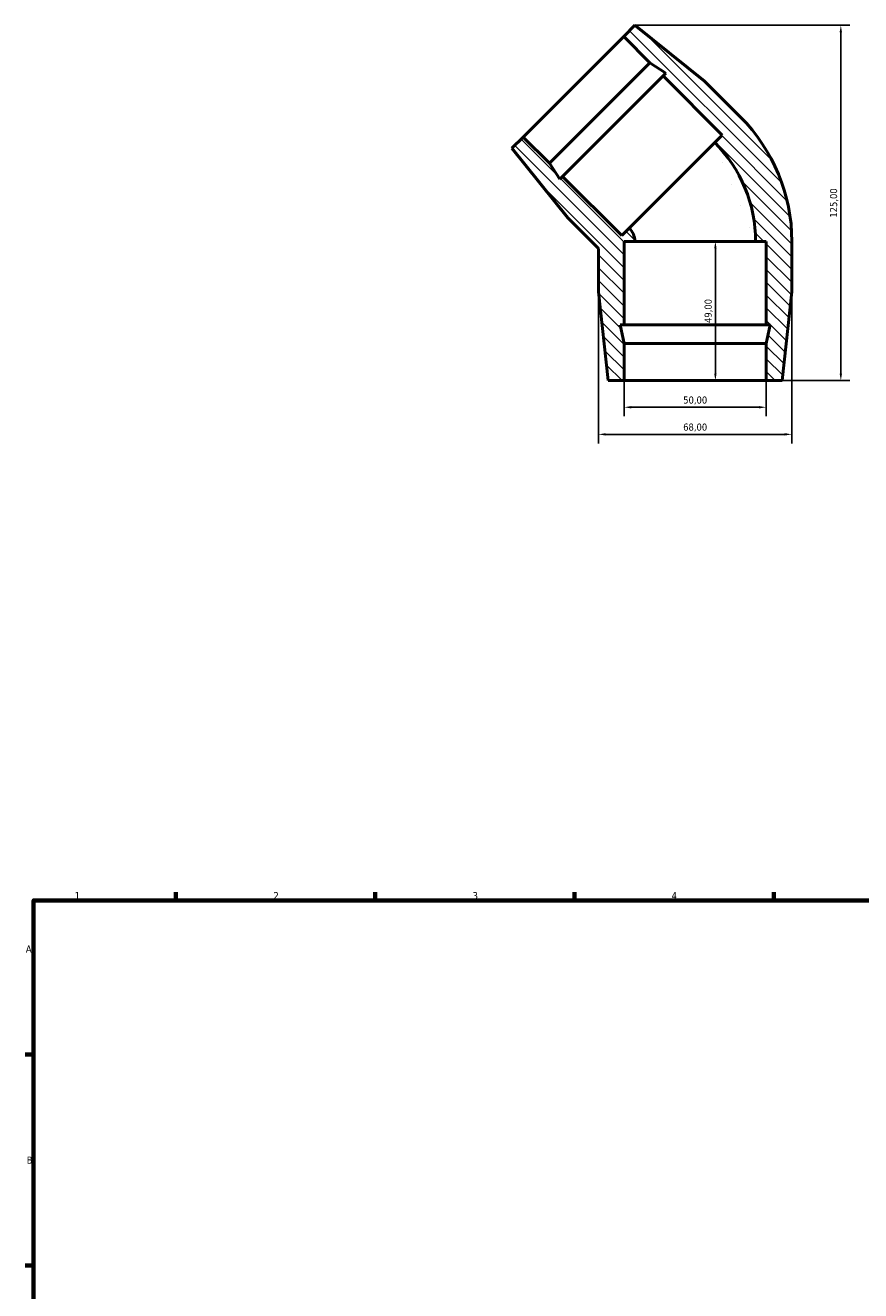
# Model space of a CAD drawing. Header units: millimetres. Extents: x -117 to 1279, y -169 to 886.
# Tile 2 of 8: x 17 to 311, y 437 to 882. Entities that reach past the tile are written whole.
import ezdxf

# ---------------------------------------------------------------- set-up
doc = ezdxf.new("R2010")
doc.units = ezdxf.units.MM
for name, color, linetype, lineweight in [('Border (ISO)', 7, 'Continuous', 70), ('Dimension (ISO)', 7, 'Continuous', 25), ('Hatch (ISO)', 7, 'Continuous', 18), ('Visible (ISO)', 7, 'Continuous', 50)]:
    doc.layers.add(name, color=color, linetype=linetype, lineweight=lineweight)
doc.styles.add('Note Text (ISO)', font='tahoma.ttf')
doc.dimstyles.new('Default (ISO)', dxfattribs={"dimtxt": 2.5, "dimasz": 2.5, "dimexe": 3.175, "dimexo": 0, "dimgap": 0.762, "dimtad": 1, "dimrnd": 1e-08, "dimzin": 0, "dimtxsty": 'Note Text (ISO)', "dimcen": 0.09, "dimdle": 10, "dimclrd": 256, "dimclre": 256, "dimclrt": 232, "dimazin": 0, "dimtfac": 1.40208, "dimtmove": 0, "dimatfit": 3, "dimfxl": 1, "dimtolj": 1, "dimtzin": 0, "dimlwd": -1, "dimlwe": -1, "dimarcsym": 0})

# ---------------------------------------------------------------- blocks, each defined once
blk = doc.blocks.new('Borders Default Border')
at = {"layer": 'Border (ISO)'}
for p, q in [((70.08, 574), (70.08, 576.9)), ((140.17, 574), (140.17, 576.9)), ((210.25, 574), (210.25, 576.9)), ((280.33, 574), (280.33, 576.9)), ((20, 519.75), (17.1, 519.75)), ((20, 445.5), (17.1, 445.5))]:
    blk.add_line(p, q, dxfattribs=at)
at = {"layer": 'Border (ISO)', "flags": 128}
blk.add_lwpolyline([(20, 20), (20, 574), (821, 574), (821, 20), (20, 20)], dxfattribs=at)
at = {"layer": 'Border (ISO)', "color": 232, "true_color": 0xca0064, "char_height": 2.5, "attachment_point": 7, "style": 'Note Text (ISO)'}
for s, insert in [('1', (34.48, 574.4)), ('2', (104.37, 574.4)), ('3', (174.43, 574.35)), ('4', (244.42, 574.4)), ('A', (17.29, 555.62)), ('B', (17.59, 481.37))]:
    blk.add_mtext(s, dxfattribs=dict(at, insert=insert))
blk = doc.blocks.new('*D11')
at = {"layer": 'Defpoints', "color": 0, "transparency": 16777216}
for p in [(227.71, 756.82), (277.71, 756.82), (277.71, 747.46)]:
    blk.add_point(p, dxfattribs=at)
at = {"layer": 'Dimension (ISO)', "transparency": 16777216}
for p, q in [((227.71, 756.82), (227.71, 744.28)), ((277.71, 756.82), (277.71, 744.28)), ((230.21, 747.46), (275.21, 747.46))]:
    blk.add_line(p, q, dxfattribs=at)
for points in [[(230.21, 747.88), (230.21, 747.04), (227.71, 747.46)], [(275.21, 747.88), (275.21, 747.04), (277.71, 747.46)]]:
    blk.add_solid(points, dxfattribs=at)
at = {"layer": 'Dimension (ISO)', "color": 232, "true_color": 0xca0064, "transparency": 16777216, "insert": (252.71, 749.81), "char_height": 2.5, "attachment_point": 5, "style": 'Note Text (ISO)'}
blk.add_mtext('\\A1;50,00', dxfattribs=at)
blk = doc.blocks.new('*D12')
at = {"layer": 'Defpoints', "color": 0, "transparency": 16777216}
for p in [(218.71, 788.07), (286.71, 788.07), (218.71, 737.93)]:
    blk.add_point(p, dxfattribs=at)
at = {"layer": 'Dimension (ISO)', "transparency": 16777216}
for p, q in [((218.71, 788.07), (218.71, 734.76)), ((286.71, 788.07), (286.71, 734.76)), ((284.21, 737.93), (221.21, 737.93))]:
    blk.add_line(p, q, dxfattribs=at)
for points in [[(221.21, 738.35), (221.21, 737.51), (218.71, 737.93)], [(284.21, 738.35), (284.21, 737.51), (286.71, 737.93)]]:
    blk.add_solid(points, dxfattribs=at)
at = {"layer": 'Dimension (ISO)', "color": 232, "true_color": 0xca0064, "transparency": 16777216, "insert": (252.71, 740.28), "char_height": 2.5, "attachment_point": 5, "style": 'Note Text (ISO)'}
blk.add_mtext('\\A1;68,00', dxfattribs=at)
blk = doc.blocks.new('*D13')
at = {"layer": 'Defpoints', "color": 0, "transparency": 16777216}
for p in [(252.71, 805.82), (259.81, 805.82), (252.71, 756.82)]:
    blk.add_point(p, dxfattribs=at)
at = {"layer": 'Dimension (ISO)', "transparency": 16777216}
for p, q in [((252.71, 805.82), (262.98, 805.82)), ((259.81, 759.32), (259.81, 803.32)), ((252.71, 756.82), (262.98, 756.82))]:
    blk.add_line(p, q, dxfattribs=at)
for points in [[(259.39, 803.32), (260.23, 803.32), (259.81, 805.82)], [(259.39, 759.32), (260.23, 759.32), (259.81, 756.82)]]:
    blk.add_solid(points, dxfattribs=at)
at = {"layer": 'Dimension (ISO)', "color": 232, "true_color": 0xca0064, "transparency": 16777216, "insert": (257.46, 781.32), "char_height": 2.5, "attachment_point": 5, "rotation": 90, "style": 'Note Text (ISO)'}
blk.add_mtext('\\A1;49,00', dxfattribs=at)
blk = doc.blocks.new('*D14')
at = {"layer": 'Defpoints', "color": 0, "transparency": 16777216}
for p in [(231.54, 881.82), (303.93, 881.82), (262.98, 756.82)]:
    blk.add_point(p, dxfattribs=at)
at = {"layer": 'Dimension (ISO)', "transparency": 16777216}
for p, q in [((231.54, 881.82), (307.1, 881.82)), ((303.93, 759.32), (303.93, 879.32)), ((262.98, 756.82), (307.1, 756.82))]:
    blk.add_line(p, q, dxfattribs=at)
for points in [[(303.51, 879.32), (304.35, 879.32), (303.93, 881.82)], [(303.51, 759.32), (304.35, 759.32), (303.93, 756.82)]]:
    blk.add_solid(points, dxfattribs=at)
at = {"layer": 'Dimension (ISO)', "color": 232, "true_color": 0xca0064, "transparency": 16777216, "insert": (301.58, 819.32), "char_height": 2.5, "attachment_point": 5, "rotation": 90, "style": 'Note Text (ISO)'}
blk.add_mtext('\\A1;125,00', dxfattribs=at)

msp = doc.modelspace()

# ---------------------------------------------------------------- hatches: boundary and pattern name
at = {"layer": 'Hatch (ISO)'}
h = msp.add_hatch(dxfattribs=at)
h.set_pattern_fill('ANSI31', color=256, scale=25.4, angle=90, style=0)
h.set_pattern_definition([(135, (533.8745, -210.092), (-2.245064, -2.245064), [])])
edge = h.paths.add_edge_path()
edge.add_ellipse((224.832, 805.821), major_axis=(61.88, 0), ratio=1, start_angle=0, end_angle=45)
edge.add_line((268.588, 849.577), (256.037, 862.129))
edge.add_line((256.037, 862.129), (231.535, 881.821))
edge.add_line((231.535, 881.821), (227.576, 877.862))
edge.add_line((227.576, 877.862), (236.815, 868.622))
edge.add_line((236.815, 868.622), (242.417, 864.984))
edge.add_line((242.417, 864.984), (241.435, 864.002))
edge.add_line((241.435, 864.002), (262.224, 843.213))
edge.add_line((262.224, 843.213), (259.572, 840.562))
edge.add_ellipse((224.832, 805.821), major_axis=(34.74, 34.74), ratio=1, start_angle=315, end_angle=360, ccw=False)
edge.add_line((273.962, 805.821), (277.712, 805.821))
edge.add_line((277.712, 805.821), (277.712, 776.421))
edge.add_line((277.712, 776.421), (279.101, 776.421))
edge.add_line((279.101, 776.421), (277.712, 769.888))
edge.add_line((277.712, 769.888), (277.712, 756.821))
edge.add_line((277.712, 756.821), (283.312, 756.821))
edge.add_line((283.312, 756.821), (286.712, 788.071))
edge.add_line((286.712, 788.071), (286.712, 805.821))
edge = h.paths.add_edge_path()
edge.add_line((207.953, 814.045), (218.712, 803.287))
edge.add_line((218.712, 803.287), (218.712, 788.071))
edge.add_line((218.712, 788.071), (222.112, 756.821))
edge.add_line((222.112, 756.821), (227.712, 756.821))
edge.add_line((227.712, 756.821), (227.712, 769.888))
edge.add_line((227.712, 769.888), (226.323, 776.421))
edge.add_line((226.323, 776.421), (227.712, 776.421))
edge.add_line((227.712, 776.421), (227.712, 805.821))
edge.add_line((227.712, 805.821), (231.462, 805.821))
edge.add_ellipse((224.832, 805.821), major_axis=(6.63, 0), ratio=1, start_angle=0, end_angle=45)
edge.add_line((229.52, 810.51), (226.868, 807.858))
edge.add_line((226.868, 807.858), (206.08, 828.647))
edge.add_line((206.08, 828.647), (205.098, 827.665))
edge.add_line((205.098, 827.665), (201.46, 833.267))
edge.add_line((201.46, 833.267), (192.22, 842.506))
edge.add_line((192.22, 842.506), (188.26, 838.547))
edge.add_line((188.26, 838.547), (207.953, 814.045))

# ---------------------------------------------------------------- linework, layer by layer
at = {"layer": 'Visible (ISO)'}
for p, q in [((231.535, 881.821), (227.576, 877.862)), ((256.037, 862.129), (231.535, 881.821)), ((192.22, 842.506), (227.576, 877.862)), ((227.576, 877.862), (236.815, 868.622)), ((201.46, 833.267), (236.815, 868.622)), ((236.815, 868.622), (242.417, 864.984)), ((206.08, 828.647), (241.435, 864.002)), ((242.417, 864.984), (241.435, 864.002)), ((241.435, 864.002), (262.224, 843.213)), ((268.588, 849.577), (256.037, 862.129)), ((192.22, 842.506), (188.26, 838.547)), ((201.46, 833.267), (192.22, 842.506)), ((262.224, 843.213), (259.572, 840.562)), ((188.26, 838.547), (207.953, 814.045)), ((229.52, 810.51), (259.572, 840.562)), ((205.098, 827.665), (201.46, 833.267)), ((206.08, 828.647), (205.098, 827.665)), ((226.868, 807.858), (206.08, 828.647)), ((207.953, 814.045), (218.712, 803.287)), ((229.52, 810.51), (226.868, 807.858)), ((227.712, 776.421), (227.712, 805.821)), ((227.712, 805.821), (231.462, 805.821)), ((273.962, 805.821), (231.462, 805.821)), ((273.962, 805.821), (277.712, 805.821)), ((277.712, 805.821), (277.712, 776.421)), ((286.712, 788.071), (286.712, 805.821)), ((218.712, 803.287), (218.712, 788.071)), ((218.712, 788.071), (222.112, 756.821)), ((283.312, 756.821), (286.712, 788.071)), ((227.712, 769.888), (226.323, 776.421)), ((226.323, 776.421), (227.712, 776.421)), ((277.712, 776.421), (227.712, 776.421)), ((277.712, 776.421), (279.101, 776.421)), ((279.101, 776.421), (277.712, 769.888)), ((227.712, 756.821), (227.712, 769.888)), ((277.712, 769.888), (227.712, 769.888)), ((277.712, 769.888), (277.712, 756.821)), ((222.112, 756.821), (227.712, 756.821)), ((277.712, 756.821), (227.712, 756.821)), ((277.712, 756.821), (283.312, 756.821))]:
    msp.add_line(p, q, dxfattribs=at)
for radius in [61.88, 49.13, 6.63]:
    msp.add_arc((224.832, 805.821), radius, 0, 45, dxfattribs=at)

# ---------------------------------------------------------------- block references
msp.add_blockref('Borders Default Border', (0, 0))

# ---------------------------------------------------------------- dimensions: what is measured, and where the dimension line sits
at = {"layer": 'Dimension (ISO)'}
for base, p1, p2, picture, middle in [((303.928, 881.821), (262.984, 756.821), (231.535, 881.821), '*D14', (301.58, 819.321)), ((259.809, 805.821), (252.712, 756.821), (252.712, 805.821), '*D13', (257.461, 781.321))]:
    dim = msp.add_linear_dim(base=base, p1=p1, p2=p2, angle=90, dimstyle='Default (ISO)', dxfattribs=at)
    dim.commit()
    dim.dimension.update_dxf_attribs({"geometry": picture, "text_midpoint": middle})
for base, p1, p2, picture, middle in [((218.712, 737.93), (286.712, 788.071), (218.712, 788.071), '*D12', (252.712, 740.281)), ((277.712, 747.459), (227.712, 756.821), (277.712, 756.821), '*D11', (252.712, 749.807))]:
    dim = msp.add_linear_dim(base=base, p1=p1, p2=p2, dimstyle='Default (ISO)', dxfattribs=at)
    dim.commit()
    dim.dimension.update_dxf_attribs({"geometry": picture, "text_midpoint": middle})

doc.saveas('drawing.dxf')
